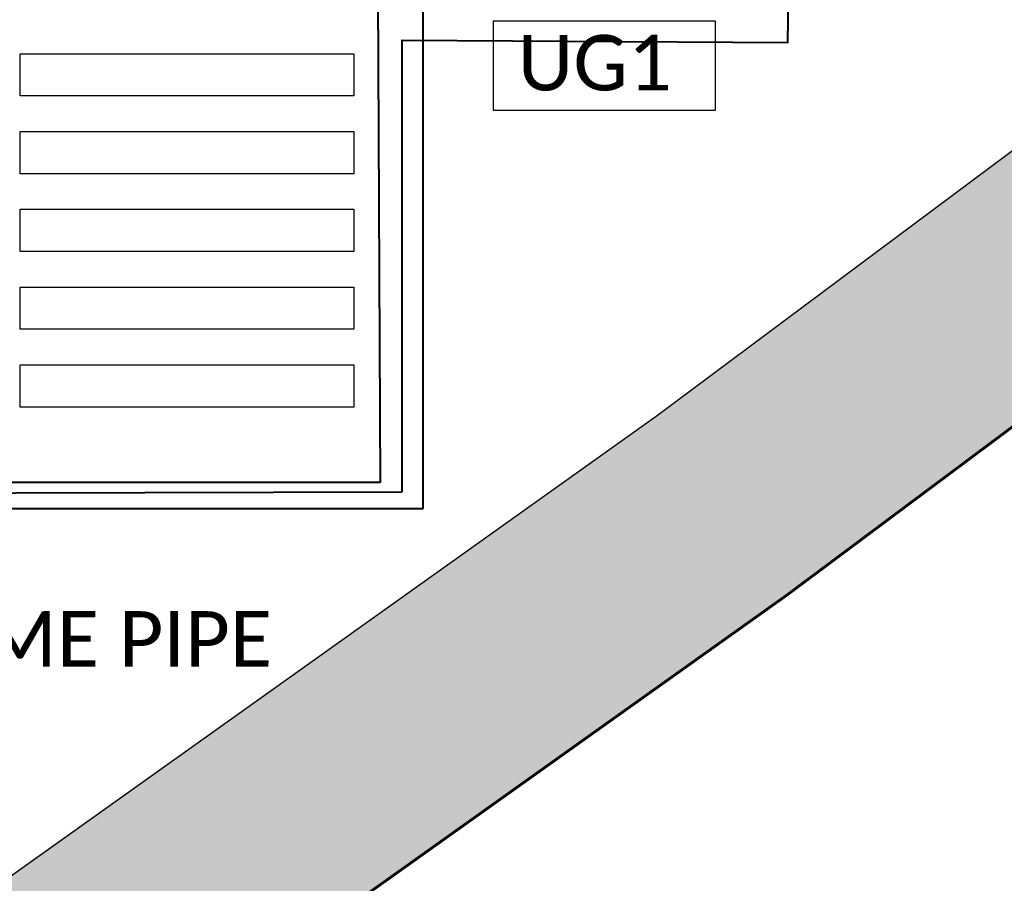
# Model space of a CAD drawing. Header units: inches. Extents: x 727810 to 1461440, y 2714588 to 5435005.
# Tile 157 of 233: x 729934 to 730022, y 2715551 to 2715628. Entities that reach past the tile are written whole.
import ezdxf

# ---------------------------------------------------------------- set-up
doc = ezdxf.new("R2010")
doc.units = ezdxf.units.IN
doc.header["$MEASUREMENT"] = 0
doc.linetypes.add('ACAD_ISO03W100', pattern=[30, 12, -18])
for name, color, linetype in [('136.GERMI_NUMBER-TAXT', 7, 'Continuous'), ('BOUNDARY DETAILS', 7, 'Continuous'), ('DETAILS', 7, 'Continuous'), ('pl cable iength', 7, 'Continuous'), ('Saatvik', 5, 'Continuous')]:
    doc.layers.add(name, color=color, linetype=linetype)
doc.layers.add('AM_8', color=1, linetype='Continuous', lineweight=15)
doc.styles.add('Legend', font='calibri.ttf')

msp = doc.modelspace()

# ---------------------------------------------------------------- hatches: boundary and pattern name
at = {"layer": 'AM_8', "ltscale": 10}
h = msp.add_hatch(dxfattribs=at)
h.set_pattern_fill('AR-CONC', color=1, scale=0.1)
h.set_pattern_definition([(50, (0, -1.14), (18.2184669, -1.59390855), [1.905, -20.955]), (355, (0, -1.14), (-3.52434214, 19.10568452), [1.524, -16.76405842]), (100.4514447, (1.518, -1.273), (14.69412471, 17.51177519), [1.61900088, -17.80902446]), (46.1842, (0, 3.94), (27.10790409, -4.2042328), [2.8575, -31.4325]), (96.6355576, (2.26, 3.59), (23.7404134, 24.74261246), [2.42850231, -26.71356082]), (351.1841512, (0, 3.94), (23.7404134, 24.74261246), [2.2859967, -25.1459732]), (21, (2.54, 2.67), (15.16143913, -10.22651982), [1.905, -20.955]), (326, (2.54, 2.67), (6.18020283, 18.41879661), [1.524, -16.764]), (71.451445, (3.803, 1.818), (21.34164193, 8.19227689), [1.61900088, -17.80899376]), (37.5, (0, -1.14), (0.308860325, 8.455503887), [0, -16.5608, 0, -17.018, 0, -16.8275]), (7.5, (0, -1.14), (6.68196625, 10.018057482), [0, -9.7028, 0, -16.1798, 0, -6.4135]), (327.5, (-5.664, -1.14), (13.559059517, -0.5728744), [0, -6.35, 0, -19.812, 0, -26.289]), (317.5, (-8.204, -1.14), (14.81291814, 2.542649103), [0, -8.255, 0, -13.1572, 0, -18.669])])
h.paths.add_polyline_path([(730391.82316, 2715878.16018), (730356.7819, 2715850.51698), (730272.22694, 2715783.8137), (730096.51231, 2715646.5984), (730080.0676, 2715658.3065), (730079.18894, 2715658.57034), (730082.7077, 2715661.194), (730259.8786, 2715799.5465), (730344.3948, 2715866.2192), (730379.4438, 2715893.8685), (730671.4684, 2716124.0062), (730657.0154, 2716226.259), (730645.0894, 2716310.634), (730560.6399, 2716311.9751), (730459.0973, 2716313.5877), (730357.5548, 2716315.2002), (730256.0122, 2716316.8128), (730154.4697, 2716318.4254), (730052.9271, 2716320.038), (729951.3846, 2716321.6505), (729849.842, 2716323.2631), (729748.2994, 2716324.8757), (729646.7569, 2716326.4882), (729545.2143, 2716328.1008), (729443.6718, 2716329.7134), (729342.1292, 2716331.326), (729240.5867, 2716332.9385), (729139.0441, 2716334.5511), (729037.5016, 2716336.1637), (728935.959, 2716337.7762), (728834.4165, 2716339.3888), (728732.7414, 2716341.0035), (728626.066, 2716344.1123), (728519.5231, 2716347.2172), (728412.9801, 2716350.3221), (728306.4372, 2716353.427), (728093.3514, 2716359.6368), (728003.9825, 2716362.2412), (728001.5191, 2716280.3372), (727998.4549, 2716178.4583), (727995.3907, 2716076.5793), (727992.3266, 2715974.7004), (727987.67284, 2715819.9715), (727987.22168, 2715804.9715), (727986.1982, 2715770.9426), (727983.134, 2715669.0636), (727979.3235, 2715542.3694), (729920.1414, 2715542.3694), (729990.8211, 2715592.6815), (730064.21459, 2715647.40517), (730073.3836, 2715644.6519), (730083.91997, 2715637.15035), (730002.59918, 2715576.51593), (729926.53277, 2715522.3694), (727958.71293, 2715522.3694), (727963.14304, 2715669.66486), (727966.20724, 2715771.54387), (727972.33564, 2715975.30167), (727975.39974, 2716077.18055), (727978.46394, 2716179.05957), (727981.52814, 2716280.93847), (727984.59224, 2716382.81476), (728093.934, 2716379.62831), (728200.4769, 2716376.52341), (728307.0198, 2716373.41851), (728413.5627, 2716370.31361), (728520.1057, 2716367.20871), (728626.6486, 2716364.10381), (728733.19151, 2716360.99887), (728834.73408, 2716359.38628), (728936.27658, 2716357.77368), (729037.81916, 2716356.16118), (729139.36168, 2716354.54858), (729240.90428, 2716352.93598), (729342.44676, 2716351.32348), (729443.98938, 2716349.71088), (729545.53188, 2716348.09828), (729647.07448, 2716346.48568), (729748.61696, 2716344.87318), (729850.15958, 2716343.26058), (729951.70218, 2716341.64798), (730053.24466, 2716340.03548), (730154.78728, 2716338.42288), (730256.32978, 2716336.81028), (730357.87238, 2716335.19768), (730459.41486, 2716333.58518), (730560.95748, 2716331.97258), (730662.50002, 2716330.36003), (730676.81856, 2716229.05808), (730692.88125, 2716115.41696)])

# ---------------------------------------------------------------- linework, layer by layer
at = {"layer": 'BOUNDARY DETAILS', "color": 5, "linetype": 'ACAD_ISO03W100', "const_width": 0.25}
msp.add_lwpolyline([(729545.53188, 2716348.09828), (729647.07448, 2716346.48568), (729748.61696, 2716344.87318), (729850.15958, 2716343.26058), (729951.70218, 2716341.64798), (730053.24466, 2716340.03548), (730154.78728, 2716338.42288), (730256.32978, 2716336.81028), (730357.87238, 2716335.19768), (730459.41486, 2716333.58518), (730560.95748, 2716331.97258), (730662.50002, 2716330.36003), (730676.81856, 2716229.05808), (730692.88125, 2716115.41696), (730391.82316, 2715878.16018), (730356.7819, 2715850.51698), (730272.22694, 2715783.8137), (730094.84143, 2715645.29361), (730002.59918, 2715576.51593), (729926.53277, 2715522.3694), (727958.71293, 2715522.3694)], dxfattribs=at)
at = {"layer": 'BOUNDARY DETAILS', "color": 2}
for points in [[(729545.53188, 2716348.09828), (729647.07448, 2716346.48568), (729748.61696, 2716344.87318), (729850.15958, 2716343.26058), (729951.70218, 2716341.64798), (730053.24466, 2716340.03548), (730154.78728, 2716338.42288), (730256.32978, 2716336.81028), (730357.87238, 2716335.19768), (730459.41486, 2716333.58518), (730560.95748, 2716331.97258), (730662.50002, 2716330.36003), (730676.81856, 2716229.05808), (730692.88125, 2716115.41696), (730391.82316, 2715878.16018), (730356.7819, 2715850.51698), (730272.22694, 2715783.8137), (730094.84143, 2715645.29361), (730002.59918, 2715576.51593), (729926.53277, 2715522.3694), (727958.71293, 2715522.3694)], [(729545.2143, 2716327.9808), (729646.7569, 2716326.3682), (729748.2994, 2716324.7557), (729951.3846, 2716321.5305), (730052.9271, 2716319.918), (730154.4697, 2716318.3054), (730256.0122, 2716316.6928), (730357.5548, 2716315.0802), (730459.0973, 2716313.4677), (730560.6399, 2716311.8551), (730645.0894, 2716310.514), (730657.0154, 2716226.139), (730671.4684, 2716123.8862), (730379.4438, 2715893.7485), (730344.3948, 2715866.0992), (730259.8786, 2715799.4265), (730082.7077, 2715661.074), (729990.8211, 2715592.5615), (729920.1414, 2715542.2494), (727979.3235, 2715542.2494)]]:
    msp.add_lwpolyline(points, dxfattribs=at)
at = {"layer": 'DETAILS', "color": 1, "lineweight": 40}
for p, q in [((729969.78965, 2715700.92117), (729969.78965, 2715584.27438)), ((729969.78965, 2715700.92117), (729969.78965, 2715584.27438)), ((729969.78965, 2715584.27438), (729911.93136, 2715584.27438)), ((729969.78965, 2715584.27438), (729911.93136, 2715584.27438))]:
    msp.add_line(p, q, dxfattribs=at)
at = {"layer": 'DETAILS', "color": 7}
for p, q in [((729996.14, 2715628.14), (729976.14, 2715628.14)), ((729996.14, 2715628.14), (729976.14, 2715628.14)), ((729996.14, 2715628.14), (729976.14, 2715628.14)), ((729976.14, 2715628.14), (729976.14, 2715620.14)), ((729996.14, 2715620.14), (729996.14, 2715628.14)), ((729996.14, 2715620.14), (729996.14, 2715628.14)), ((729996.14, 2715620.14), (729996.14, 2715628.14)), ((729976.14, 2715620.14), (729996.14, 2715620.14)), ((729976.14, 2715620.14), (729996.14, 2715620.14)), ((729976.14, 2715620.14), (729996.14, 2715620.14))]:
    msp.add_line(p, q, dxfattribs=at)
at = {"layer": 'pl cable iength', "color": 5, "lineweight": 40}
msp.add_line((729965.97633, 2715586.63984), (729906.5339, 2715586.63984), dxfattribs=at)
for points in [[(729965.54167, 2715674.45438), (729965.97633, 2715586.63984)], [(729965.97633, 2715586.63984), (729928.47115, 2715586.63984)]]:
    msp.add_lwpolyline(points, dxfattribs=at)
at = {"layer": 'pl cable iength', "color": 3, "lineweight": 40}
for points in [[(729967.94967, 2715585.8028), (729967.94967, 2715626.43238), (730002.67509, 2715626.22838), (730002.85009, 2715639.18226)], [(729909.95037, 2715585.64419), (729967.94967, 2715585.8028)]]:
    msp.add_lwpolyline(points, dxfattribs=at)
at = {"layer": 'Saatvik', "color": 5}
for points in [[(729933.54204, 2715625.2212), (729963.58204, 2715625.2212), (729963.58204, 2715621.4212), (729933.54204, 2715621.4212), (729933.54204, 2715625.2212)], [(729933.54204, 2715618.2212), (729963.58204, 2715618.2212), (729963.58204, 2715614.4212), (729933.54204, 2715614.4212), (729933.54204, 2715618.2212)], [(729933.54204, 2715611.2212), (729963.58204, 2715611.2212), (729963.58204, 2715607.4212), (729933.54204, 2715607.4212), (729933.54204, 2715611.2212)], [(729933.54204, 2715604.2212), (729963.58204, 2715604.2212), (729963.58204, 2715600.4212), (729933.54204, 2715600.4212), (729933.54204, 2715604.2212)], [(729933.54204, 2715597.2212), (729963.58204, 2715597.2212), (729963.58204, 2715593.4212), (729933.54204, 2715593.4212), (729933.54204, 2715597.2212)]]:
    msp.add_lwpolyline(points, dxfattribs=at)

# ---------------------------------------------------------------- texts
at = {"layer": '136.GERMI_NUMBER-TAXT', "insert": (729978.34595, 2715626.91206), "char_height": 5, "width": 177.6448797, "attachment_point": 1, "style": 'Legend'}
msp.add_mtext('UG1', dxfattribs=at)
at = {"layer": '136.GERMI_NUMBER-TAXT', "insert": (729920.33114, 2715575.05885), "char_height": 5, "attachment_point": 1, "style": 'Legend'}
msp.add_mtext_dynamic_manual_height_columns('HUME PIPE', width=177.6448797, gutter_width=12.5, heights=[0], dxfattribs=at)

doc.saveas('drawing.dxf')
